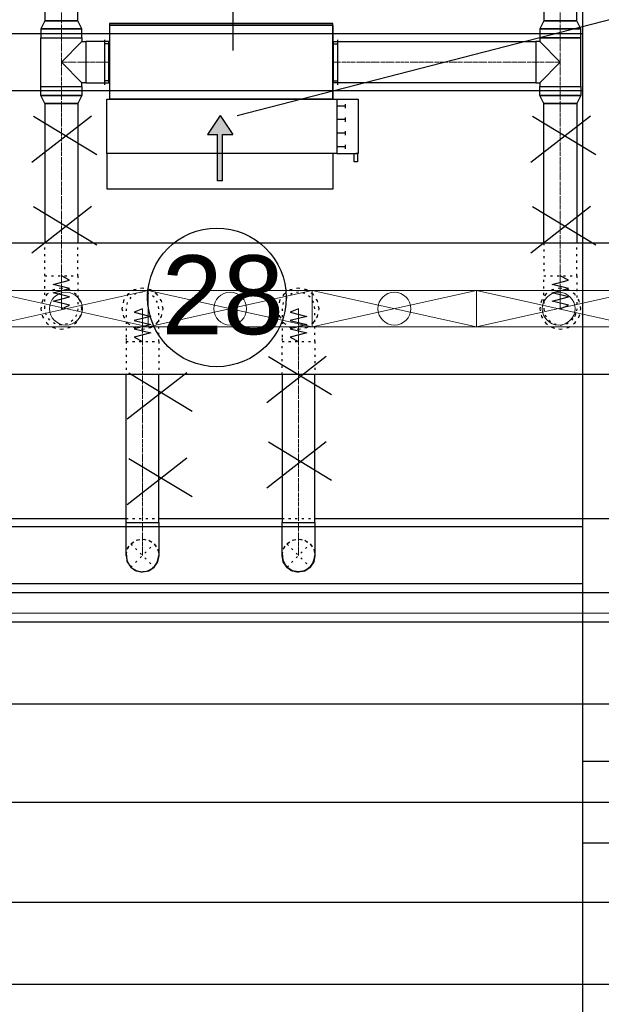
# Model space of a CAD drawing. Header units: centimetres. Extents: x -149939 to 48626, y -46000 to 152985.
# Tile 54 of 256: x -50750 to -47208, y 27770 to 33763. Entities that reach past the tile are written whole.
import ezdxf

# ---------------------------------------------------------------- set-up
doc = ezdxf.new("R2010")
doc.units = ezdxf.units.CM
doc.header["$LTSCALE"] = 50
for name, pattern in [('CADVENT_CENTERLINE', [9.9, 7.4, -1, 0.5, -1]), ('CADVENT_HIDDEN', [0.8, 0.25, -0.55]), ('Kondygnacja  -0_5$0$HIDDEN', [9.525, 6.35, -3.175]), ('Kondygnacja  -0_5$0$HIDDEN2', [4.7625, 3.175, -1.5875]), ('Osie rzutów$0$DASHDOT2', [12.7, 6.35, -3.175, 0, -3.175])]:
    doc.linetypes.add(name, pattern=pattern)
for name, color, linetype in [('01-103-Went PP_poziom-0_5$0$L_Nawiew', 7, 'Continuous'), ('bgde-nawiewDETAILS', 1, 'Continuous'), ('bgde-nawiewEXP', 7, 'Continuous'), ('bgde-nawiewHIDDEN', 250, 'Continuous'), ('bgde-wywiewSOL', 5, 'Continuous'), ('IS_zmiany 2024', 1, 'Continuous'), ('Kondygnacja  -0_5$0$ARCH_KONSTR_POWYŻEJ RZUTU', 8, 'Kondygnacja  -0_5$0$HIDDEN'), ('Kondygnacja  -0_5$0$ARCH_KONSTR_POWYŻEJ RZUTU_IST', 8, 'Kondygnacja  -0_5$0$HIDDEN2'), ('Osie rzutów$0$ARCH_INFO_OSIE_IST', 8, 'Osie rzutów$0$DASHDOT2'), ('Osie rzutów$0$ARCH_INFO_OSIE_OPISY_IST', 8, 'Continuous')]:
    doc.layers.add(name, color=color, linetype=linetype)
for name, color, linetype, lineweight in [('bgde-nawiewCEN', 7, 'Continuous', 13), ('bgde_nawiewnik', 11, 'Continuous', 5), ('RFCU', 6, 'Continuous', 30)]:
    doc.layers.add(name, color=color, linetype=linetype, lineweight=lineweight)
doc.styles.add('Arial', font='ARIAL.TTF')

# ---------------------------------------------------------------- blocks, each defined once
blk = doc.blocks.new('Osie rzutów')
at = {"layer": 'Osie rzutów$0$ARCH_INFO_OSIE_IST', "ltscale": 10}
blk.add_line((4436.04, 7400), (15156.54, 7400), dxfattribs=at)
blk = doc.blocks.new('Kondygnacja  -0_5$0$konstrukcja istniejąca -0.5')
at = {"layer": 'Kondygnacja  -0_5$0$ARCH_KONSTR_POWYŻEJ RZUTU_IST', "ltscale": 10}
for points in [[(7382, 7425), (7382, 8575)], [(7538, 7375), (7382, 7375), (7382, 7425), (7538, 7425), (7538, 7375)], [(7382, 6225), (7382, 7375)]]:
    blk.add_lwpolyline(points, dxfattribs=at)
at = {"layer": 'Kondygnacja  -0_5$0$ARCH_KONSTR_POWYŻEJ RZUTU_IST', "ltscale": 10, "elevation": 0}
for points in [[(7382, 7832.89), (6338.46, 7832.89), (6338.46, 7867.89), (7382, 7867.89)], [(7382, 7532.89), (6338.46, 7532.89), (6338.46, 7567.89), (7382, 7567.89)]]:
    blk.add_lwpolyline(points, dxfattribs=at)
blk = doc.blocks.new('A$C066D7839')
at = {"layer": 'bgde_nawiewnik', "color": 7}
for p, q in [((-50, -11.15), (-50, 11.15)), ((-50, 11.15), (50, 11.15)), ((-50, -11.15), (50, 11.15)), ((50, -11.15), (-50, 11.15)), ((50, 11.15), (50, -11.15)), ((50, -11.15), (-50, -11.15))]:
    blk.add_line(p, q, dxfattribs=at)
blk.add_circle((0, 0), 10, dxfattribs=at)
blk = doc.blocks.new('A$C5B3E7367')
at = {"layer": '01-103-Went PP_poziom-0_5$0$L_Nawiew'}
h = blk.add_hatch(color=256, dxfattribs=at)
h.paths.add_polyline_path([(215, 704), (215, 674), (331.7, 674), (331.7, 612.1), (445.9, 689), (331.7, 765.9), (331.7, 704)])
h.paths.add_polyline_path([(48.3, 704), (48.3, 674), (215, 674), (215, 704)])
for p, q in [((215, 1525), (165, 1525)), ((165, 1525), (165, 1505)), ((165, 1505), (215, 1505)), ((215, 1400), (215, 1530)), ((545, 1530), (215, 1530)), ((215, 1530), (215, 1515)), ((545, 1400), (545, 1530)), ((243.8, 1452), (268.8, 1452)), ((256.2, 1452), (256.2, 1400)), ((326.2, 1452), (351.2, 1452)), ((338.8, 1452), (338.8, 1400)), ((408.8, 1452), (433.8, 1452)), ((421.2, 1452), (421.2, 1400)), ((491.2, 1452), (516.2, 1452)), ((503.8, 1452), (503.8, 1400)), ((545, 1400), (215, 1400)), ((215, 1400), (215, 1378)), ((545, 0), (545, 1400)), ((0, 1378), (215, 1378)), ((0, 0), (0, 1378)), ((215, 1378), (215, 0)), ((445.9, 689), (331.7, 765.9)), ((331.7, 704), (331.7, 765.9)), ((48.3, 704), (331.7, 704)), ((48.3, 704), (48.3, 674)), ((48.3, 674), (331.7, 674)), ((445.9, 689), (331.7, 612.1)), ((331.7, 612.1), (331.7, 674)), ((215, 0), (0, 0)), ((215, 0), (545, 0))]:
    blk.add_line(p, q, dxfattribs=at)
blk = doc.blocks.new('A$C53CA46B8')
at = {"layer": 'bgde-wywiewSOL'}
for p, q in [((200.4, 481.1), (-249.6, 481.1)), ((-249.6, 481.1), (-249.6, -878.9)), ((112.9, 511.1), (-162.1, 511.1)), ((-137.1, 481.1), (-137.1, 511.1)), ((87.9, 481.1), (87.9, 511.1)), ((200.4, 481.1), (200.4, -878.9)), ((200.4, -878.9), (-249.6, -878.9)), ((-137.1, -878.9), (-137.1, -908.9)), ((87.9, -878.9), (87.9, -908.9)), ((112.9, -908.9), (-162.1, -908.9))]:
    blk.add_line(p, q, dxfattribs=at)
at = {"layer": '01-103-Went PP_poziom-0_5$0$L_Nawiew'}
blk.add_blockref('A$C5B3E7367', (-794.6, -893.9), dxfattribs=at)

msp = doc.modelspace()

# ---------------------------------------------------------------- linework, layer by layer
at = {"layer": 'bgde-nawiewCEN', "linetype": 'CADVENT_CENTERLINE', "ltscale": 0.06}
for p, q in [((-50496.365, 33755.331), (-50496.365, 37796.041)), ((-47458.102, 33755.331), (-47458.102, 37796.041)), ((-50496.365, 33652.331), (-50496.365, 33755.331)), ((-47458.102, 33652.331), (-47458.102, 33755.331)), ((-50496.365, 33652.331), (-50496.365, 33504.331)), ((-47458.102, 33652.331), (-47458.102, 33504.331)), ((-50496.365, 33504.331), (-50496.365, 33356.331)), ((-50346.365, 33504.331), (-50496.365, 33504.331)), ((-50346.365, 33504.331), (-50206.365, 33504.331)), ((-50202.365, 33504.331), (-50206.365, 33504.331)), ((-48842.365, 33504.331), (-48838.365, 33504.331)), ((-47608.102, 33504.331), (-48838.365, 33504.331)), ((-47608.102, 33504.331), (-47458.102, 33504.331)), ((-47458.102, 33504.331), (-47458.102, 33356.331)), ((-50496.365, 33356.331), (-50496.365, 33253.331)), ((-47458.102, 33356.331), (-47458.102, 33253.331)), ((-50496.365, 33253.331), (-50496.365, 32203.959)), ((-47458.102, 33253.331), (-47458.102, 32203.959)), ((-50496.365, 32203.959), (-50496.365, 32185.263)), ((-50496.365, 32185.263), (-50496.365, 32134.152)), ((-47458.102, 32203.959), (-47458.102, 32185.263)), ((-47458.102, 32185.263), (-47458.102, 32134.152)), ((-50496.365, 32134.152), (-50496.365, 32106.359)), ((-47458.102, 32134.152), (-47458.102, 32106.359)), ((-50496.365, 32106.359), (-50496.365, 32082.833)), ((-50496.365, 32082.833), (-50496.365, 32063.218)), ((-50496.365, 32063.218), (-50496.365, 32047.159)), ((-47458.102, 32106.359), (-47458.102, 32082.833)), ((-47458.102, 32082.833), (-47458.102, 32063.218)), ((-47458.102, 32063.218), (-47458.102, 32047.159)), ((-50496.365, 32047.159), (-50496.365, 32034.3)), ((-50496.365, 32034.3), (-50496.365, 32024.285)), ((-50496.365, 32024.285), (-50496.365, 32016.759)), ((-50496.365, 32016.759), (-50496.365, 32011.366)), ((-50496.365, 32011.366), (-50496.365, 32007.752)), ((-50496.365, 32007.752), (-50496.365, 32005.559)), ((-50496.365, 32005.559), (-50496.365, 32004.433)), ((-50496.365, 32004.433), (-50496.365, 32003.959)), ((-50002.307, 32003.485), (-50002.307, 32003.959)), ((-50002.307, 32002.359), (-50002.307, 32003.485)), ((-50002.307, 32000.166), (-50002.307, 32002.359)), ((-49052.307, 32003.509), (-49052.307, 32003.983)), ((-49052.307, 32002.383), (-49052.307, 32003.509)), ((-49052.307, 32000.191), (-49052.307, 32002.383)), ((-47458.102, 32047.159), (-47458.102, 32034.3)), ((-47458.102, 32034.3), (-47458.102, 32024.285)), ((-47458.102, 32024.285), (-47458.102, 32016.759)), ((-47458.102, 32016.759), (-47458.102, 32011.366)), ((-47458.102, 32011.366), (-47458.102, 32007.752)), ((-47458.102, 32007.752), (-47458.102, 32005.559)), ((-47458.102, 32005.559), (-47458.102, 32004.433)), ((-47458.102, 32004.433), (-47458.102, 32003.959)), ((-50002.307, 31996.552), (-50002.307, 32000.166)), ((-50002.307, 31991.159), (-50002.307, 31996.552)), ((-50002.307, 31983.633), (-50002.307, 31991.159)), ((-50002.307, 31973.618), (-50002.307, 31983.633)), ((-50002.307, 31960.759), (-50002.307, 31973.618)), ((-50002.307, 31944.7), (-50002.307, 31960.759)), ((-50002.307, 31925.085), (-50002.307, 31944.7)), ((-49052.307, 31996.576), (-49052.307, 32000.191)), ((-49052.307, 31991.183), (-49052.307, 31996.576)), ((-49052.307, 31983.657), (-49052.307, 31991.183)), ((-49052.307, 31973.642), (-49052.307, 31983.657)), ((-49052.307, 31960.783), (-49052.307, 31973.642)), ((-49052.307, 31944.724), (-49052.307, 31960.783)), ((-49052.307, 31925.109), (-49052.307, 31944.724)), ((-50002.307, 31901.559), (-50002.307, 31925.085)), ((-50002.307, 31873.766), (-50002.307, 31901.559)), ((-49052.307, 31901.583), (-49052.307, 31925.109)), ((-49052.307, 31873.791), (-49052.307, 31901.583)), ((-50002.307, 31822.655), (-50002.307, 31873.766)), ((-50002.307, 31803.959), (-50002.307, 31822.655)), ((-49052.307, 31822.679), (-49052.307, 31873.791)), ((-49052.307, 31803.983), (-49052.307, 31822.679)), ((-50002.307, 31803.959), (-50002.307, 30701.612)), ((-49052.307, 31803.983), (-49052.307, 30701.612)), ((-50002.307, 30701.612), (-50002.307, 30501.612)), ((-49052.307, 30701.612), (-49052.307, 30501.612))]:
    msp.add_line(p, q, dxfattribs=at)
at = {"layer": 'bgde-nawiewDETAILS', "linetype": 'CADVENT_HIDDEN'}
for p, q in [((-50073.017, 30430.901), (-49931.596, 30572.322)), ((-50073.017, 30572.322), (-49931.596, 30430.901)), ((-49123.017, 30430.901), (-48981.596, 30572.322)), ((-49123.017, 30572.322), (-48981.596, 30430.901))]:
    msp.add_line(p, q, dxfattribs=at)
at = {"layer": 'bgde-nawiewEXP', "linetype": 'Continuous'}
for points in [[(-50596.365, 37603.941), (-50596.365, 33755.331), (-50396.365, 33755.331), (-50396.365, 37603.941)], [(-47558.102, 37603.941), (-47558.102, 33755.331), (-47358.102, 33755.331), (-47358.102, 37603.941)], [(-50621.365, 33356.331), (-50621.365, 33652.331), (-50371.365, 33652.331), (-50371.365, 33629.331)], [(-50621.365, 33356.331), (-50371.365, 33356.331), (-50371.365, 33379.331), (-50496.365, 33504.331), (-50371.365, 33629.331), (-50346.365, 33629.331), (-50346.365, 33379.331), (-50371.365, 33379.331)], [(-50206.365, 33379.331), (-50206.365, 33629.331), (-50202.365, 33629.331)], [(-48842.365, 33379.331), (-48838.365, 33379.331), (-48838.365, 33629.331), (-48842.365, 33629.331)], [(-47583.102, 33379.331), (-47458.102, 33504.331), (-47583.102, 33629.331)], [(-50206.365, 33379.331), (-50202.365, 33379.331)], [(-50596.365, 33253.331), (-50596.365, 32403.941)], [(-50596.365, 33253.331), (-50396.365, 33253.331), (-50396.365, 32403.941)], [(-47558.102, 32403.941), (-47558.102, 33253.331), (-47358.102, 33253.331), (-47358.102, 32403.941)], [(-41538.801, 31603.941), (-59190.003, 31603.941), (-59190.003, 32403.941), (-41538.801, 32403.941)], [(-50102.307, 30701.612), (-49902.307, 30701.612), (-49902.307, 31603.941)], [(-50102.307, 30701.612), (-50102.307, 31603.941)], [(-49152.307, 31603.941), (-49152.307, 30701.612), (-48952.307, 30701.612), (-48952.307, 31603.941)], [(-51490.031, 30726.612), (-50102.307, 30726.612)], [(-50102.307, 30501.612), (-50102.307, 30701.612), (-49902.307, 30701.612), (-49902.307, 30501.612), (-49909.919, 30463.343), (-49913.658, 30457.746)], [(-49902.307, 30726.612), (-49152.307, 30726.612)], [(-48952.307, 30726.612), (-46748.659, 30726.612)], [(-50102.307, 30501.612), (-50094.695, 30463.343), (-50096.008, 30469.945)], [(-50102.307, 30501.612), (-50097.429, 30477.091)], [(-50100.435, 30497.093), (-50097.89, 30472.221), (-50079.367, 30437.88), (-50074.148, 30433.63)], [(-50094.695, 30463.343), (-50073.017, 30430.901), (-50052.229, 30417.011)], [(-50094.695, 30463.343), (-50073.017, 30430.901), (-50040.575, 30409.224), (-50046.172, 30412.963)], [(-49964.038, 30409.224), (-49931.596, 30430.901), (-49909.919, 30463.343), (-49902.307, 30501.612)], [(-49964.038, 30409.224), (-49931.596, 30430.901), (-49917.706, 30451.689)], [(-49929.724, 30435.42), (-49913.937, 30454.806), (-49902.752, 30492.186), (-49903.437, 30498.883)], [(-49152.307, 30501.612), (-49147.484, 30477.366)], [(-49150.418, 30497.051), (-49147.961, 30472.453), (-49129.521, 30438.067), (-49124.172, 30433.69)], [(-49146.043, 30470.122), (-49144.695, 30463.343), (-49123.017, 30430.901), (-49102.463, 30417.167)], [(-49020.817, 30407.875), (-49014.038, 30409.224), (-48981.596, 30430.901), (-48967.862, 30451.455)], [(-48979.707, 30435.461), (-48964.05, 30454.592), (-48952.775, 30491.945), (-48953.462, 30498.823)], [(-48963.759, 30457.596), (-48959.919, 30463.343), (-48952.307, 30501.612)], [(-50068.498, 30429.029), (-50049.112, 30413.242), (-50011.732, 30402.057), (-50005.035, 30402.742)], [(-50040.575, 30409.224), (-50002.307, 30401.612), (-49977.786, 30406.489)], [(-50040.575, 30409.224), (-50002.307, 30401.612), (-49964.038, 30409.224), (-49970.64, 30407.91)], [(-49997.788, 30403.483), (-49972.916, 30406.028), (-49938.575, 30424.551), (-49934.325, 30429.771)], [(-49118.457, 30429.012), (-49099.326, 30413.355), (-49061.973, 30402.08), (-49055.095, 30402.767)], [(-49096.322, 30413.064), (-49090.575, 30409.224), (-49052.307, 30401.612), (-49028.061, 30406.434)], [(-49047.746, 30403.501), (-49023.148, 30405.957), (-48988.762, 30424.397), (-48984.385, 30429.746)], [(-51792.988, 30276.612), (-42620.939, 30276.612)]]:
    msp.add_lwpolyline(points, dxfattribs=at)
for points in [[(-50621.365, 33652.331), (-50371.365, 33652.331), (-50371.365, 33707.174), (-50396.365, 33755.331), (-50596.365, 33755.331), (-50621.365, 33707.174), (-50621.365, 33707.174), (-50611.85, 33707.174), (-50611.85, 33707.174), (-50621.365, 33707.174), (-50621.365, 33707.174)], [(-47583.102, 33652.331), (-47333.102, 33652.331), (-47333.102, 33707.174), (-47358.102, 33755.331), (-47558.102, 33755.331), (-47583.102, 33707.174), (-47583.102, 33707.174), (-47573.587, 33707.174), (-47573.587, 33707.174), (-47583.102, 33707.174), (-47583.102, 33707.174)], [(-50611.85, 33707.174), (-50584.754, 33707.174), (-50584.754, 33707.174)], [(-50584.754, 33707.174), (-50544.201, 33707.174), (-50544.201, 33707.174)], [(-50544.201, 33707.174), (-50496.365, 33707.174), (-50496.365, 33707.174)], [(-50496.365, 33707.174), (-50448.53, 33707.174), (-50448.53, 33707.174)], [(-50448.53, 33707.174), (-50407.977, 33707.174), (-50407.977, 33707.174)], [(-50407.977, 33707.174), (-50380.88, 33707.174), (-50380.88, 33707.174)], [(-50380.88, 33707.174), (-50371.365, 33707.174), (-50371.365, 33707.174)], [(-50202.365, 33729.331), (-48842.365, 33729.331), (-48842.365, 33739.331), (-50202.365, 33739.331)], [(-50202.365, 33279.331), (-48842.365, 33279.331), (-48842.365, 33729.331), (-50202.365, 33729.331)], [(-47573.587, 33707.174), (-47546.491, 33707.174), (-47546.491, 33707.174)], [(-47546.491, 33707.174), (-47505.938, 33707.174), (-47505.938, 33707.174)], [(-47505.938, 33707.174), (-47458.102, 33707.174), (-47458.102, 33707.174)], [(-47458.102, 33707.174), (-47410.267, 33707.174), (-47410.267, 33707.174)], [(-47410.267, 33707.174), (-47369.714, 33707.174), (-47369.714, 33707.174)], [(-47369.714, 33707.174), (-47342.617, 33707.174), (-47342.617, 33707.174)], [(-47342.617, 33707.174), (-47333.102, 33707.174), (-47333.102, 33707.174)], [(-50346.365, 33379.331), (-50206.365, 33379.331), (-50206.365, 33629.331), (-50346.365, 33629.331), (-50346.365, 33388.846)], [(-48838.365, 33379.331), (-48838.365, 33629.331), (-47608.102, 33629.331), (-47608.102, 33379.331)], [(-47608.102, 33379.331), (-47583.102, 33379.331), (-47583.102, 33356.331), (-47333.102, 33356.331), (-47333.102, 33652.331), (-47583.102, 33652.331), (-47583.102, 33629.331), (-47608.102, 33629.331), (-47608.102, 33388.846)], [(-50621.365, 33301.488), (-50621.365, 33356.331), (-50371.365, 33356.331), (-50371.365, 33301.488), (-50396.365, 33253.331), (-50596.365, 33253.331)], [(-47583.102, 33301.488), (-47583.102, 33356.331), (-47333.102, 33356.331), (-47333.102, 33301.488), (-47358.102, 33253.331), (-47558.102, 33253.331)], [(-50621.365, 33301.488), (-50611.85, 33301.488), (-50611.85, 33301.488)], [(-50611.85, 33301.488), (-50584.754, 33301.488), (-50584.754, 33301.488)], [(-50584.754, 33301.488), (-50544.201, 33301.488), (-50544.201, 33301.488)], [(-50544.201, 33301.488), (-50496.365, 33301.488), (-50496.365, 33301.488)], [(-50496.365, 33301.488), (-50448.53, 33301.488), (-50448.53, 33301.488)], [(-50448.53, 33301.488), (-50407.977, 33301.488), (-50407.977, 33301.488)], [(-50407.977, 33301.488), (-50380.88, 33301.488), (-50380.88, 33301.488)], [(-50380.88, 33301.488), (-50371.365, 33301.488), (-50371.365, 33301.488)], [(-47583.102, 33301.488), (-47573.587, 33301.488), (-47573.587, 33301.488)], [(-47573.587, 33301.488), (-47546.491, 33301.488), (-47546.491, 33301.488)], [(-47546.491, 33301.488), (-47505.938, 33301.488), (-47505.938, 33301.488)], [(-47505.938, 33301.488), (-47458.102, 33301.488), (-47458.102, 33301.488)], [(-47458.102, 33301.488), (-47410.267, 33301.488), (-47410.267, 33301.488)], [(-47410.267, 33301.488), (-47369.714, 33301.488), (-47369.714, 33301.488)], [(-47369.714, 33301.488), (-47342.617, 33301.488), (-47342.617, 33301.488)], [(-47342.617, 33301.488), (-47333.102, 33301.488), (-47333.102, 33301.488)], [(-49152.307, 30501.612), (-49152.307, 30701.612), (-48952.307, 30701.612), (-48952.307, 30501.612), (-48959.919, 30463.343), (-48981.596, 30430.901), (-49014.038, 30409.224), (-49052.307, 30401.612), (-49090.575, 30409.224), (-49123.017, 30430.901), (-49144.695, 30463.343)]]:
    msp.add_lwpolyline(points, close=True, dxfattribs=at)
at = {"layer": 'bgde-nawiewHIDDEN', "linetype": 'CADVENT_HIDDEN'}
for points in [[(-50202.365, 33379.331), (-50202.365, 33629.331)], [(-48842.365, 33379.331), (-48842.365, 33629.331)], [(-50596.365, 32203.959), (-50396.365, 32203.959), (-50396.365, 32403.941)], [(-50596.365, 32203.959), (-50596.365, 32403.941)], [(-47558.102, 32403.941), (-47558.102, 32203.959), (-47358.102, 32203.959), (-47358.102, 32403.941)], [(-47558.102, 32047.159), (-47558.102, 32203.959), (-47358.102, 32203.959), (-47358.102, 32003.959), (-47365.714, 31965.691)], [(-47558.102, 32047.159), (-47558.102, 32003.959), (-47550.49, 31965.691), (-47528.813, 31933.248), (-47496.371, 31911.571), (-47458.102, 31903.959), (-47419.834, 31911.571), (-47387.392, 31933.248), (-47365.714, 31965.691), (-47387.392, 31933.248)], [(-47365.714, 31965.691), (-47358.102, 32003.959)], [(-50102.307, 31803.959), (-50102.307, 31603.941)], [(-50102.307, 31803.959), (-49902.307, 31803.959), (-49902.307, 31603.941)], [(-49152.307, 31603.941), (-49152.307, 31803.983), (-48952.307, 31803.983), (-48952.307, 31603.941)], [(-50102.307, 30726.612), (-49902.307, 30726.612)], [(-49152.307, 30726.612), (-48952.307, 30726.612)], [(-50102.307, 30501.612), (-50094.695, 30539.88), (-50073.017, 30572.322), (-50040.575, 30593.999), (-50002.307, 30601.612), (-49964.038, 30593.999), (-49931.596, 30572.322), (-49909.919, 30539.88), (-49902.307, 30501.612)], [(-50101.861, 30511.037), (-50090.676, 30548.417), (-50066.038, 30578.672), (-50031.697, 30597.195), (-49992.882, 30601.166), (-49955.501, 30589.981), (-49925.246, 30565.343), (-49906.723, 30531.002), (-49903.437, 30498.883)], [(-49152.307, 30501.612), (-49144.695, 30539.88), (-49123.017, 30572.322), (-49090.575, 30593.999), (-49052.307, 30601.612), (-49014.038, 30593.999), (-48981.596, 30572.322), (-48959.919, 30539.88), (-48952.307, 30501.612)], [(-49151.838, 30511.278), (-49140.563, 30548.631), (-49115.851, 30578.826), (-49081.465, 30597.266), (-49042.64, 30601.143), (-49005.287, 30589.868), (-48975.092, 30565.156), (-48956.652, 30530.77), (-48953.462, 30498.823)], [(-50101.861, 30511.037), (-50100.435, 30497.093)], [(-49151.838, 30511.278), (-49150.418, 30497.051)], [(-50097.429, 30477.091), (-50096.008, 30469.945)], [(-49917.706, 30451.689), (-49913.658, 30457.746)], [(-49147.484, 30477.366), (-49146.043, 30470.122)], [(-48967.862, 30451.455), (-48963.759, 30457.596)], [(-50074.148, 30433.63), (-50068.498, 30429.029)], [(-50052.229, 30417.011), (-50046.172, 30412.963)], [(-50005.035, 30402.742), (-49997.788, 30403.483)], [(-49977.786, 30406.489), (-49970.64, 30407.91)], [(-49934.325, 30429.771), (-49929.724, 30435.42)], [(-49124.172, 30433.69), (-49118.457, 30429.012)], [(-49102.463, 30417.167), (-49096.322, 30413.064)], [(-49055.095, 30402.767), (-49047.746, 30403.501)], [(-49028.061, 30406.434), (-49020.817, 30407.875)], [(-48984.385, 30429.746), (-48979.707, 30435.461)]]:
    msp.add_lwpolyline(points, dxfattribs=at)
for points in [[(-50596.365, 32007.752), (-50596.365, 32203.959), (-50396.365, 32203.959), (-50396.365, 32003.959), (-50403.977, 31965.691), (-50425.655, 31933.248), (-50458.097, 31911.571), (-50496.365, 31903.959), (-50534.634, 31911.571), (-50567.076, 31933.248), (-50588.753, 31965.691), (-50596.365, 32003.959), (-50596.365, 32005.559)], [(-50621.365, 32003.959), (-50611.85, 31956.123), (-50584.754, 31915.571), (-50544.201, 31888.474), (-50496.365, 31878.959), (-50448.53, 31888.474), (-50407.977, 31915.571), (-50380.88, 31956.123), (-50371.365, 32003.959), (-50380.88, 32051.794), (-50407.977, 32092.347), (-50448.53, 32119.444), (-50496.365, 32128.959), (-50544.201, 32119.444), (-50584.754, 32092.347), (-50611.85, 32051.794)], [(-50621.365, 32003.959), (-50611.85, 31956.123), (-50584.754, 31915.571), (-50544.201, 31888.474), (-50496.365, 31878.959), (-50448.53, 31888.474), (-50407.977, 31915.571), (-50380.88, 31956.123), (-50371.365, 32003.959), (-50380.88, 32051.794), (-50407.977, 32092.347), (-50448.53, 32119.444), (-50496.365, 32128.959), (-50544.201, 32119.444), (-50584.754, 32092.347), (-50611.85, 32051.794)], [(-50127.307, 32003.959), (-50117.792, 31956.123), (-50090.695, 31915.571), (-50050.142, 31888.474), (-50002.307, 31878.959), (-49954.471, 31888.474), (-49913.918, 31915.571), (-49886.822, 31956.123), (-49877.307, 32003.959), (-49886.822, 32051.794), (-49913.918, 32092.347), (-49954.471, 32119.444), (-50002.307, 32128.959), (-50050.142, 32119.444), (-50090.695, 32092.347), (-50117.792, 32051.794)], [(-50127.307, 32003.959), (-50117.792, 31956.123), (-50090.695, 31915.571), (-50050.142, 31888.474), (-50002.307, 31878.959), (-49954.471, 31888.474), (-49913.918, 31915.571), (-49886.822, 31956.123), (-49877.307, 32003.959), (-49886.822, 32051.794), (-49913.918, 32092.347), (-49954.471, 32119.444), (-50002.307, 32128.959), (-50050.142, 32119.444), (-50090.695, 32092.347), (-50117.792, 32051.794)], [(-49177.307, 32003.983), (-49167.792, 31956.148), (-49140.695, 31915.595), (-49100.142, 31888.498), (-49052.307, 31878.983), (-49004.471, 31888.498), (-48963.918, 31915.595), (-48936.822, 31956.148), (-48927.307, 32003.983), (-48936.822, 32051.819), (-48963.918, 32092.371), (-49004.471, 32119.468), (-49052.307, 32128.983), (-49100.142, 32119.468), (-49140.695, 32092.371), (-49167.792, 32051.819)], [(-49177.307, 32003.983), (-49167.792, 31956.148), (-49140.695, 31915.595), (-49100.142, 31888.498), (-49052.307, 31878.983), (-49004.471, 31888.498), (-48963.918, 31915.595), (-48936.822, 31956.148), (-48927.307, 32003.983), (-48936.822, 32051.819), (-48963.918, 32092.371), (-49004.471, 32119.468), (-49052.307, 32128.983), (-49100.142, 32119.468), (-49140.695, 32092.371), (-49167.792, 32051.819)], [(-47583.102, 32003.959), (-47573.587, 31956.123), (-47546.491, 31915.571), (-47505.938, 31888.474), (-47458.102, 31878.959), (-47410.267, 31888.474), (-47369.714, 31915.571), (-47342.617, 31956.123), (-47333.102, 32003.959), (-47342.617, 32051.794), (-47369.714, 32092.347), (-47410.267, 32119.444), (-47458.102, 32128.959), (-47505.938, 32119.444), (-47546.491, 32092.347), (-47573.587, 32051.794)], [(-47583.102, 32003.959), (-47573.587, 31956.123), (-47546.491, 31915.571), (-47505.938, 31888.474), (-47458.102, 31878.959), (-47410.267, 31888.474), (-47369.714, 31915.571), (-47342.617, 31956.123), (-47333.102, 32003.959), (-47342.617, 32051.794), (-47369.714, 32092.347), (-47410.267, 32119.444), (-47458.102, 32128.959), (-47505.938, 32119.444), (-47546.491, 32092.347), (-47573.587, 32051.794)], [(-50102.307, 31803.959), (-49902.307, 31803.959), (-49902.307, 32003.959), (-49909.919, 32042.227), (-49931.596, 32074.67), (-49964.038, 32096.347), (-50002.307, 32103.959), (-50040.575, 32096.347), (-50073.017, 32074.67), (-50094.695, 32042.227), (-50102.307, 32003.959), (-50102.307, 31822.655)], [(-49152.307, 31803.983), (-48952.307, 31803.983), (-48952.307, 32003.983), (-48959.919, 32042.251), (-48981.596, 32074.694), (-49014.038, 32096.371), (-49052.307, 32103.983), (-49090.575, 32096.371), (-49123.017, 32074.694), (-49144.695, 32042.251), (-49152.307, 32003.983), (-49152.307, 31822.679)]]:
    msp.add_lwpolyline(points, close=True, dxfattribs=at)
at = {"layer": 'bgde-nawiewHIDDEN'}
for points in [[(-50496.365, 32003.959), (-50446.365, 32025.257), (-50546.365, 32050.618), (-50446.365, 32075.839), (-50546.365, 32101.124), (-50446.365, 32126.659), (-50546.365, 32152.018), (-50446.365, 32177.477), (-50496.365, 32203.959)], [(-47458.102, 32003.959), (-47408.102, 32025.257), (-47508.102, 32050.618), (-47408.102, 32075.839), (-47508.102, 32101.124), (-47408.102, 32126.659), (-47508.102, 32152.018), (-47408.102, 32177.477), (-47458.102, 32203.959)], [(-50002.307, 32003.959), (-50052.307, 31982.661), (-49952.307, 31957.299), (-50052.307, 31932.079), (-49952.307, 31906.794), (-50052.307, 31881.259), (-49952.307, 31855.9), (-50052.307, 31830.441), (-50002.307, 31803.959)], [(-49052.307, 32003.983), (-49102.307, 31982.685), (-49002.307, 31957.324), (-49102.307, 31932.103), (-49002.307, 31906.818), (-49102.307, 31881.283), (-49002.307, 31855.924), (-49102.307, 31830.466), (-49052.307, 31803.983)]]:
    msp.add_lwpolyline(points, dxfattribs=at)
at = {"layer": 'IS_zmiany 2024'}
for p, q in [((-49426.621, 33179.152, 3110), (-37210.665, 36329.138, 245)), ((-50675.526, 32894.822, 245), (-50312.496, 33177.328, 245)), ((-50665.526, 33174.822, 245), (-50280.131, 32942.506, 245)), ((-47637.263, 32894.822, 245), (-47274.233, 33177.328, 245)), ((-47627.263, 33174.822, 245), (-47241.868, 32942.506, 245)), ((-50675.526, 32344.834, 245), (-50312.496, 32627.34, 245)), ((-50665.526, 32624.834, 245), (-50280.131, 32392.519, 245)), ((-47637.263, 32344.834, 245), (-47274.233, 32627.34, 245)), ((-47627.263, 32624.834, 245), (-47241.868, 32392.519, 245)), ((-49245.923, 31432.909), (-48882.893, 31715.414)), ((-49235.923, 31712.909), (-48850.528, 31480.593)), ((-50095.923, 31332.888), (-49732.893, 31615.393)), ((-50085.923, 31612.888), (-49700.528, 31380.572)), ((-49245.923, 30913.06), (-48882.893, 31195.566)), ((-49235.923, 31193.06), (-48850.528, 30960.745)), ((-50095.923, 30813.039), (-49732.893, 31095.545)), ((-50085.923, 31093.039), (-49700.528, 30860.724)), ((-52510, 30097.595), (-45561.351, 30097.595)), ((-45561.351, 29597.595), (-52510, 29597.595)), ((-52510, 28391.198), (-40900, 28391.198)), ((-40400, 27891.198), (-52510, 27891.198))]:
    msp.add_line(p, q, dxfattribs=at)
at = {"layer": 'RFCU', "color": 6}
msp.add_line((-49450, 33575.803), (-49450, 33925.803), dxfattribs=at)
at = {"layer": 'RFCU', "color": 94, "lineweight": 15}
msp.add_line((-40910, 30150), (-55610, 30150), dxfattribs=at)
at = {"layer": 'RFCU'}
msp.add_circle((-49549.286, 32072.51, 1190), 421.787, dxfattribs=at)

# ---------------------------------------------------------------- block references
at = {"layer": '01-103-Went PP_poziom-0_5$0$L_Nawiew', "xscale": -1, "rotation": 270}
msp.add_blockref('A$C53CA46B8', (-49324.978, 33527.901, 3110), dxfattribs=at)
at = {"layer": '01-103-Went PP_poziom-0_5$0$L_Nawiew', "xscale": 10, "yscale": 10, "zscale": 10}
for p in [(-50468.405, 32003.959, 1362.041), (-49468.405, 32003.959, 1362.041), (-48468.405, 32003.959, 1362.041), (-47468.405, 32003.959, 1362.041)]:
    msp.add_blockref('A$C066D7839', p, dxfattribs=at)
at = {"layer": 'Kondygnacja  -0_5$0$ARCH_KONSTR_POWYŻEJ RZUTU', "xscale": 10, "yscale": 10, "zscale": 10}
msp.add_blockref('Kondygnacja  -0_5$0$konstrukcja istniejąca -0.5', (-121140, -45000), dxfattribs=at)
at = {"layer": 'Osie rzutów$0$ARCH_INFO_OSIE_OPISY_IST', "color": 30, "xscale": 10, "yscale": 10, "zscale": 10}
msp.add_blockref('Osie rzutów', (-121140, -45000), dxfattribs=at)

# ---------------------------------------------------------------- texts
at = {"layer": 'RFCU', "insert": (-49886.414, 32328.606, 1190), "char_height": 480, "width": 727.77721, "attachment_point": 1, "style": 'Arial'}
msp.add_mtext('28', dxfattribs=at)

doc.saveas('drawing.dxf')
